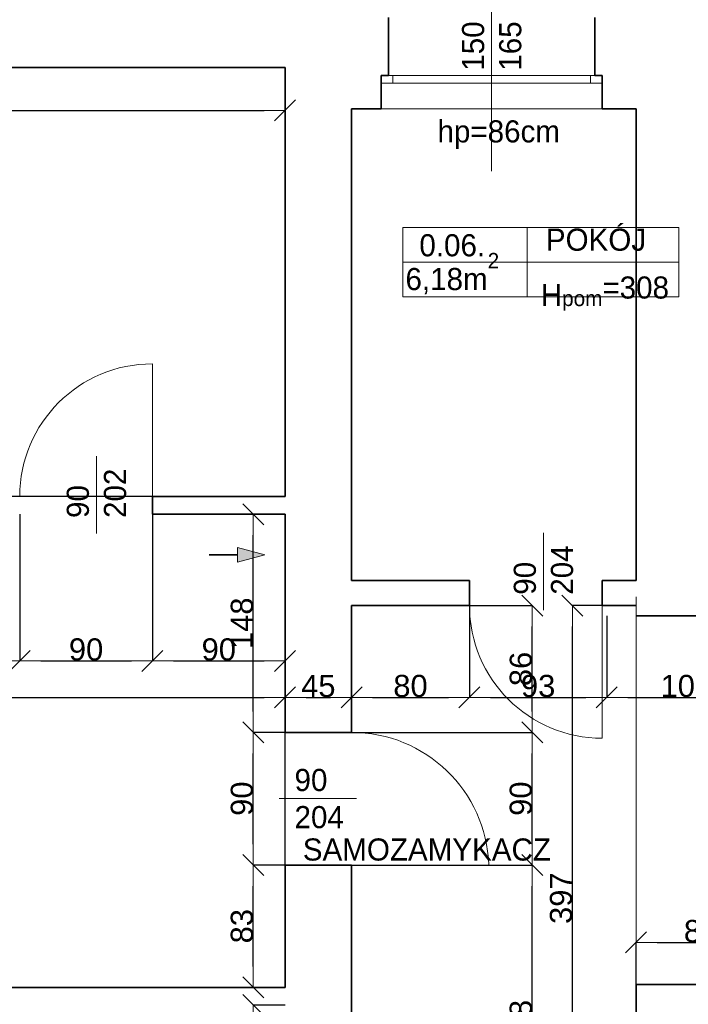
# Model space of a CAD drawing. Header units: metres. Extents: x 7506757 to 756746378, y 5735207 to 582114514.
# Tile 119 of 256: x 7686605 to 7691138, y 5830479 to 5837159. Entities that reach past the tile are written whole.
import ezdxf

# ---------------------------------------------------------------- set-up
doc = ezdxf.new("R2010")
doc.units = ezdxf.units.M
doc.header["$MEASUREMENT"] = 0
doc.header["$PDMODE"] = 2
doc.layers.get('0').update_dxf_attribs({"color": 250, "linetype": 'CONTINUOUS', "lineweight": 100, "plot": 0})
doc.layers.get('Defpoints').update_dxf_attribs({"linetype": 'CONTINUOUS'})
for name, color, linetype, lineweight in [('2D - Ogolne46', 7, 'CONTINUOUS', 18), ('7 - linia widok1', 7, 'CONTINUOUS', 13), ('M_OCIANA1', 7, 'CONTINUOUS', 13), ('M_OCIANA6', 5, 'CONTINUOUS', 35), ('M_OPISY141', 7, 'CONTINUOUS', 0), ('m_umeblowanie1', 7, 'CONTINUOUS', 13), ('opis1', 7, 'CONTINUOUS', 13), ('WYMIARY', 8, 'CONTINUOUS', 13)]:
    doc.layers.add(name, color=color, linetype=linetype, lineweight=lineweight)
doc.layers.add('M_OCIANA', color=7, linetype='CONTINUOUS')
doc.layers.add('PWYMIAR', color=7, linetype='CONTINUOUS')
doc.styles.add('GENERATED_STYLE_1', font='arial.ttf')
doc.styles.add('GENERATED_STYLE_2', font='txt')
doc.dimstyles.new('GENERATED_STYLE__1', dxfattribs={"dimtxt": 150, "dimasz": 142.5, "dimexe": 0.18, "dimexo": 0, "dimgap": 0.09, "dimtad": 1, "dimdec": 0, "dimlfac": 0.1, "dimzin": 0, "dimdsep": 46, "dimtxsty": 'GENERATED_STYLE_1', "dimblk": 'ARROWHEAD_6', "dimblk1": 'ARROWHEAD_6', "dimblk2": 'ARROWHEAD_6', "dimcen": 0.09, "dimclrd": 251, "dimclre": 251, "dimclrt": 7, "dimazin": 0, "dimtfac": 1, "dimtdec": 4, "dimtmove": 0, "dimatfit": 3, "dimfxl": 0, "dimtolj": 1, "dimtzin": 0, "dimarcsym": 0})
doc.dimstyles.new('GENERATED_STYLE__2', dxfattribs={"dimtxt": 150, "dimasz": 142.5, "dimexe": 0.18, "dimexo": 0, "dimgap": 0.09, "dimtad": 1, "dimtih": 1, "dimtoh": 1, "dimdec": 0, "dimlfac": 0.1, "dimzin": 0, "dimdsep": 46, "dimtxsty": 'GENERATED_STYLE_1', "dimblk": 'ARROWHEAD_6', "dimblk1": 'ARROWHEAD_6', "dimblk2": 'ARROWHEAD_6', "dimcen": 0.09, "dimclrd": 251, "dimclre": 251, "dimclrt": 7, "dimazin": 0, "dimtfac": 1, "dimtdec": 4, "dimtmove": 0, "dimatfit": 3, "dimfxl": 0, "dimtolj": 1, "dimtzin": 0, "dimarcsym": 0})
doc.dimstyles.new('GENERATED_STYLE__3', dxfattribs={"dimtxt": 150, "dimasz": 142.5, "dimexe": 0.18, "dimexo": 0, "dimgap": 0.09, "dimtad": 1, "dimdec": 0, "dimlfac": 0.1, "dimzin": 0, "dimdsep": 46, "dimtxsty": 'GENERATED_STYLE_1', "dimblk": 'ARROWHEAD_6', "dimblk1": 'ARROWHEAD_6', "dimblk2": 'ARROWHEAD_6', "dimcen": 0.09, "dimclrd": 251, "dimclre": 251, "dimclrt": 7, "dimazin": 0, "dimtfac": 1, "dimtdec": 4, "dimtmove": 2, "dimatfit": 3, "dimfxl": 0, "dimtolj": 1, "dimtzin": 0, "dimarcsym": 0})
doc.dimstyles.new('GENERATED_STYLE__4', dxfattribs={"dimtxt": 150, "dimasz": 142.5, "dimexe": 0.18, "dimexo": 0, "dimgap": 0.09, "dimtad": 1, "dimtih": 1, "dimtoh": 1, "dimdec": 0, "dimlfac": 0.1, "dimzin": 0, "dimdsep": 46, "dimtxsty": 'GENERATED_STYLE_1', "dimblk": 'ARROWHEAD_6', "dimblk1": 'ARROWHEAD_6', "dimblk2": 'ARROWHEAD_6', "dimcen": 0.09, "dimclrd": 251, "dimclre": 251, "dimclrt": 7, "dimazin": 0, "dimtfac": 1, "dimtdec": 4, "dimtmove": 2, "dimatfit": 3, "dimfxl": 0, "dimtolj": 1, "dimtzin": 0, "dimarcsym": 0})

# ---------------------------------------------------------------- blocks, each defined once
blk = doc.blocks.new('Linia_52', base_point=(590709.2, 282549.6))
at = {"layer": 'M_OCIANA1', "linetype": 'Continuous'}
blk.add_hatch(color=256, dxfattribs=at).paths.add_polyline_path([(591087.9, 282549.6), (590901.3, 282499.6), (590901.3, 282599.6)], flags=0)
for p, q in [((591087.9, 282549.6), (590901.3, 282599.6)), ((590901.3, 282499.6), (590901.3, 282599.6)), ((591087.9, 282549.6), (590901.3, 282499.6))]:
    blk.add_line(p, q, dxfattribs=at)
at = {"layer": 'M_OCIANA6', "linetype": 'Continuous'}
blk.add_line((590709.2, 282549.6), (590901.3, 282549.6), dxfattribs=at)
blk = doc.blocks.new('ARROWHEAD_6')
at = {"color": 0, "linetype": 'Continuous', "lineweight": 0}
for p, q in [((-0.5, -0.5), (0.5, 0.5)), ((0, 0), (-1, 0))]:
    blk.add_line(p, q, dxfattribs=at)
blk = doc.blocks.new('*D5767')
at = {"layer": 'Defpoints', "color": 0, "linetype": 'Continuous', "transparency": 16777216}
for p in [(7683294.6, 5836834), (7688404.6, 5836834), (7688404.6, 5836543.1)]:
    blk.add_point(p, dxfattribs=at)
at = {"layer": 'PWYMIAR', "color": 251, "linetype": 'Continuous', "lineweight": -2, "transparency": 16777216}
for p, q in [((7683294.6, 5836834), (7683294.6, 5836543)), ((7688404.6, 5836834), (7688404.6, 5836543)), ((7683437.1, 5836543.1), (7688262.1, 5836543.1))]:
    blk.add_line(p, q, dxfattribs=at)
at = {"layer": 'PWYMIAR', "color": 251, "linetype": 'Continuous', "lineweight": -2, "transparency": 16777216, "xscale": 142.5, "yscale": 142.5, "zscale": 142.5, "rotation": 180}
blk.add_blockref('ARROWHEAD_6', (7683294.6, 5836543.1), dxfattribs=at)
at = {"layer": 'PWYMIAR', "color": 251, "linetype": 'Continuous', "lineweight": -2, "transparency": 16777216, "xscale": 142.5, "yscale": 142.5, "zscale": 142.5}
blk.add_blockref('ARROWHEAD_6', (7688404.6, 5836543.1), dxfattribs=at)
at = {"layer": 'PWYMIAR', "color": 7, "linetype": 'Continuous', "lineweight": 13, "transparency": 16777216, "insert": (7685849.6, 5836619.8), "char_height": 150, "attachment_point": 5, "style": 'GENERATED_STYLE_1'}
blk.add_mtext('\\A1;511', dxfattribs=at)
blk = doc.blocks.new('*D5780')
at = {"layer": 'Defpoints', "color": 0, "linetype": 'Continuous', "transparency": 16777216}
for p in [(7684235.8, 5836834), (7688404.6, 5836834), (7688404.6, 5833924)]:
    blk.add_point(p, dxfattribs=at)
at = {"layer": 'PWYMIAR', "color": 251, "linetype": 'Continuous', "lineweight": -2, "transparency": 16777216}
for p, q in [((7688404.6, 5836834), (7684235.6, 5836834)), ((7684235.8, 5834066.5), (7684235.8, 5836691.5)), ((7688404.6, 5833924), (7684235.6, 5833924))]:
    blk.add_line(p, q, dxfattribs=at)
at = {"layer": 'PWYMIAR', "color": 251, "linetype": 'Continuous', "lineweight": -2, "transparency": 16777216, "xscale": 142.5, "yscale": 142.5, "zscale": 142.5}
for p, rotation in [((7684235.8, 5836834), 90), ((7684235.8, 5833924), 270)]:
    blk.add_blockref('ARROWHEAD_6', p, dxfattribs=dict(at, rotation=rotation))
at = {"layer": 'PWYMIAR', "color": 7, "linetype": 'Continuous', "lineweight": 13, "transparency": 16777216, "insert": (7684159.1, 5835379), "char_height": 150, "attachment_point": 5, "rotation": 90, "style": 'GENERATED_STYLE_1'}
blk.add_mtext('\\A1;291', dxfattribs=at)
blk = doc.blocks.new('*D5781')
at = {"layer": 'Defpoints', "color": 0, "linetype": 'Continuous', "transparency": 16777216}
for p in [(7688188.5, 5831424), (7688404.6, 5831424), (7688404.6, 5830594)]:
    blk.add_point(p, dxfattribs=at)
at = {"layer": 'PWYMIAR', "color": 251, "linetype": 'Continuous', "lineweight": -2, "transparency": 16777216}
for p, q in [((7688404.6, 5831424), (7688188.3, 5831424)), ((7688188.5, 5830736.5), (7688188.5, 5831281.5)), ((7688404.6, 5830594), (7688188.3, 5830594))]:
    blk.add_line(p, q, dxfattribs=at)
at = {"layer": 'PWYMIAR', "color": 251, "linetype": 'Continuous', "lineweight": -2, "transparency": 16777216, "xscale": 142.5, "yscale": 142.5, "zscale": 142.5}
for p, rotation in [((7688188.5, 5831424), 90), ((7688188.5, 5830594), 270)]:
    blk.add_blockref('ARROWHEAD_6', p, dxfattribs=dict(at, rotation=rotation))
at = {"layer": 'PWYMIAR', "color": 7, "linetype": 'Continuous', "lineweight": 13, "transparency": 16777216, "insert": (7688111.7, 5831009), "char_height": 150, "attachment_point": 5, "rotation": 90, "style": 'GENERATED_STYLE_1'}
blk.add_mtext('\\A1;83', dxfattribs=at)
blk = doc.blocks.new('*D5782')
at = {"layer": 'Defpoints', "color": 0, "linetype": 'Continuous', "transparency": 16777216}
for p in [(7688188.5, 5832324), (7688404.6, 5832324), (7688404.6, 5831424)]:
    blk.add_point(p, dxfattribs=at)
at = {"layer": 'PWYMIAR', "color": 251, "linetype": 'Continuous', "lineweight": -2, "transparency": 16777216}
for p, q in [((7688404.6, 5832324), (7688188.3, 5832324)), ((7688188.5, 5831566.5), (7688188.5, 5832181.5)), ((7688404.6, 5831424), (7688188.3, 5831424))]:
    blk.add_line(p, q, dxfattribs=at)
at = {"layer": 'PWYMIAR', "color": 251, "linetype": 'Continuous', "lineweight": -2, "transparency": 16777216, "xscale": 142.5, "yscale": 142.5, "zscale": 142.5}
for p, rotation in [((7688188.5, 5832324), 90), ((7688188.5, 5831424), 270)]:
    blk.add_blockref('ARROWHEAD_6', p, dxfattribs=dict(at, rotation=rotation))
at = {"layer": 'PWYMIAR', "color": 7, "linetype": 'Continuous', "lineweight": 13, "transparency": 16777216, "insert": (7688111.8, 5831874), "char_height": 150, "attachment_point": 5, "rotation": 90, "style": 'GENERATED_STYLE_1'}
blk.add_mtext('\\A1;90', dxfattribs=at)
blk = doc.blocks.new('*D5783')
at = {"layer": 'Defpoints', "color": 0, "linetype": 'Continuous', "transparency": 16777216}
for p in [(7688188.5, 5833804), (7688404.6, 5833804), (7688404.6, 5832324)]:
    blk.add_point(p, dxfattribs=at)
at = {"layer": 'PWYMIAR', "color": 251, "linetype": 'Continuous', "lineweight": -2, "transparency": 16777216}
for p, q in [((7688404.6, 5833804), (7688188.3, 5833804)), ((7688188.5, 5832466.5), (7688188.5, 5833661.5)), ((7688404.6, 5832324), (7688188.3, 5832324))]:
    blk.add_line(p, q, dxfattribs=at)
at = {"layer": 'PWYMIAR', "color": 251, "linetype": 'Continuous', "lineweight": -2, "transparency": 16777216, "xscale": 142.5, "yscale": 142.5, "zscale": 142.5}
for p, rotation in [((7688188.5, 5833804), 90), ((7688188.5, 5832324), 270)]:
    blk.add_blockref('ARROWHEAD_6', p, dxfattribs=dict(at, rotation=rotation))
at = {"layer": 'PWYMIAR', "color": 7, "linetype": 'Continuous', "lineweight": 13, "transparency": 16777216, "insert": (7688111.8, 5833064), "char_height": 150, "attachment_point": 5, "rotation": 90, "style": 'GENERATED_STYLE_1'}
blk.add_mtext('\\A1;148', dxfattribs=at)
blk = doc.blocks.new('*D5786')
at = {"layer": 'Defpoints', "color": 0, "linetype": 'Continuous', "transparency": 16777216}
for p in [(7688188.5, 5830474), (7688404.6, 5830474), (7688404.6, 5829244)]:
    blk.add_point(p, dxfattribs=at)
at = {"layer": 'PWYMIAR', "color": 251, "linetype": 'Continuous', "lineweight": -2, "transparency": 16777216}
for p, q in [((7688404.6, 5830474), (7688188.3, 5830474)), ((7688188.5, 5829386.5), (7688188.5, 5830331.5)), ((7688404.6, 5829244), (7688188.3, 5829244))]:
    blk.add_line(p, q, dxfattribs=at)
at = {"layer": 'PWYMIAR', "color": 251, "linetype": 'Continuous', "lineweight": -2, "transparency": 16777216, "xscale": 142.5, "yscale": 142.5, "zscale": 142.5}
for p, rotation in [((7688188.5, 5830474), 90), ((7688188.5, 5829244), 270)]:
    blk.add_blockref('ARROWHEAD_6', p, dxfattribs=dict(at, rotation=rotation))
at = {"layer": 'PWYMIAR', "color": 7, "linetype": 'Continuous', "lineweight": 13, "transparency": 16777216, "insert": (7688111.7, 5829859), "char_height": 150, "attachment_point": 5, "rotation": 90, "style": 'GENERATED_STYLE_1'}
blk.add_mtext('\\A1;123', dxfattribs=at)
blk = doc.blocks.new('*D5809')
at = {"layer": 'Defpoints', "color": 0, "linetype": 'Continuous', "transparency": 16777216}
for p in [(7688404.6, 5832561.2), (7683294.6, 5830594), (7688404.6, 5830594)]:
    blk.add_point(p, dxfattribs=at)
at = {"layer": 'PWYMIAR', "color": 251, "linetype": 'Continuous', "lineweight": -2, "transparency": 16777216}
for p, q in [((7683294.6, 5830594), (7683294.6, 5832561.4)), ((7683437.1, 5832561.2), (7688262.1, 5832561.2)), ((7688404.6, 5830594), (7688404.6, 5832561.4))]:
    blk.add_line(p, q, dxfattribs=at)
at = {"layer": 'PWYMIAR', "color": 251, "linetype": 'Continuous', "lineweight": -2, "transparency": 16777216, "xscale": 142.5, "yscale": 142.5, "zscale": 142.5, "rotation": 180}
blk.add_blockref('ARROWHEAD_6', (7683294.6, 5832561.2), dxfattribs=at)
at = {"layer": 'PWYMIAR', "color": 251, "linetype": 'Continuous', "lineweight": -2, "transparency": 16777216, "xscale": 142.5, "yscale": 142.5, "zscale": 142.5}
blk.add_blockref('ARROWHEAD_6', (7688404.6, 5832561.2), dxfattribs=at)
at = {"layer": 'PWYMIAR', "color": 7, "linetype": 'Continuous', "lineweight": 13, "transparency": 16777216, "insert": (7685849.6, 5832637.9), "char_height": 150, "attachment_point": 5, "style": 'GENERATED_STYLE_1'}
blk.add_mtext('\\A1;511', dxfattribs=at)
blk = doc.blocks.new('*D5810')
at = {"layer": 'Defpoints', "color": 0, "linetype": 'Continuous', "transparency": 16777216}
for p in [(7688854.6, 5833184), (7688854.6, 5832561.2), (7688404.6, 5830594)]:
    blk.add_point(p, dxfattribs=at)
at = {"layer": 'PWYMIAR', "color": 251, "linetype": 'Continuous', "lineweight": -2, "transparency": 16777216}
for p, q in [((7688854.6, 5833184), (7688854.6, 5832561)), ((7688404.6, 5830594), (7688404.6, 5832561.4)), ((7688547.1, 5832561.2), (7688712.1, 5832561.2))]:
    blk.add_line(p, q, dxfattribs=at)
at = {"layer": 'PWYMIAR', "color": 251, "linetype": 'Continuous', "lineweight": -2, "transparency": 16777216, "xscale": 142.5, "yscale": 142.5, "zscale": 142.5, "rotation": 180}
blk.add_blockref('ARROWHEAD_6', (7688404.6, 5832561.2), dxfattribs=at)
at = {"layer": 'PWYMIAR', "color": 251, "linetype": 'Continuous', "lineweight": -2, "transparency": 16777216, "xscale": 142.5, "yscale": 142.5, "zscale": 142.5}
blk.add_blockref('ARROWHEAD_6', (7688854.6, 5832561.2), dxfattribs=at)
at = {"layer": 'PWYMIAR', "color": 7, "linetype": 'Continuous', "lineweight": 13, "transparency": 16777216, "insert": (7688629.6, 5832637.6), "char_height": 150, "attachment_point": 5, "style": 'GENERATED_STYLE_1'}
blk.add_mtext('\\A1;45', dxfattribs=at)
blk = doc.blocks.new('*D5811')
at = {"layer": 'Defpoints', "color": 0, "linetype": 'Continuous', "transparency": 16777216}
for p in [(7688854.6, 5833184), (7689654.6, 5833184), (7689654.6, 5832561.2)]:
    blk.add_point(p, dxfattribs=at)
at = {"layer": 'PWYMIAR', "color": 251, "linetype": 'Continuous', "lineweight": -2, "transparency": 16777216}
for p, q in [((7688854.6, 5833184), (7688854.6, 5832561)), ((7689654.6, 5833184), (7689654.6, 5832561)), ((7688997.1, 5832561.2), (7689512.1, 5832561.2))]:
    blk.add_line(p, q, dxfattribs=at)
at = {"layer": 'PWYMIAR', "color": 251, "linetype": 'Continuous', "lineweight": -2, "transparency": 16777216, "xscale": 142.5, "yscale": 142.5, "zscale": 142.5, "rotation": 180}
blk.add_blockref('ARROWHEAD_6', (7688854.6, 5832561.2), dxfattribs=at)
at = {"layer": 'PWYMIAR', "color": 251, "linetype": 'Continuous', "lineweight": -2, "transparency": 16777216, "xscale": 142.5, "yscale": 142.5, "zscale": 142.5}
blk.add_blockref('ARROWHEAD_6', (7689654.6, 5832561.2), dxfattribs=at)
at = {"layer": 'PWYMIAR', "color": 7, "linetype": 'Continuous', "lineweight": 13, "transparency": 16777216, "insert": (7689254.6, 5832637.9), "char_height": 150, "attachment_point": 5, "style": 'GENERATED_STYLE_1'}
blk.add_mtext('\\A1;80', dxfattribs=at)
blk = doc.blocks.new('*D5812')
at = {"layer": 'Defpoints', "color": 0, "linetype": 'Continuous', "transparency": 16777216}
for p in [(7689654.6, 5833184), (7690585.4, 5833114), (7690585.4, 5832561.2)]:
    blk.add_point(p, dxfattribs=at)
at = {"layer": 'PWYMIAR', "color": 251, "linetype": 'Continuous', "lineweight": -2, "transparency": 16777216}
for p, q in [((7689654.6, 5833184), (7689654.6, 5832561)), ((7690585.4, 5833114), (7690585.4, 5832561)), ((7689797.1, 5832561.2), (7690442.9, 5832561.2))]:
    blk.add_line(p, q, dxfattribs=at)
at = {"layer": 'PWYMIAR', "color": 251, "linetype": 'Continuous', "lineweight": -2, "transparency": 16777216, "xscale": 142.5, "yscale": 142.5, "zscale": 142.5, "rotation": 180}
blk.add_blockref('ARROWHEAD_6', (7689654.6, 5832561.2), dxfattribs=at)
at = {"layer": 'PWYMIAR', "color": 251, "linetype": 'Continuous', "lineweight": -2, "transparency": 16777216, "xscale": 142.5, "yscale": 142.5, "zscale": 142.5}
blk.add_blockref('ARROWHEAD_6', (7690585.4, 5832561.2), dxfattribs=at)
at = {"layer": 'PWYMIAR', "color": 7, "linetype": 'Continuous', "lineweight": 13, "transparency": 16777216, "insert": (7690120, 5832637.9), "char_height": 150, "attachment_point": 5, "style": 'GENERATED_STYLE_1'}
blk.add_mtext('\\A1;93', dxfattribs=at)
blk = doc.blocks.new('*D5813')
at = {"layer": 'Defpoints', "color": 0, "linetype": 'Continuous', "transparency": 16777216}
for p in [(7690585.4, 5833114), (7691664.6, 5833113.4), (7691664.6, 5832561.2)]:
    blk.add_point(p, dxfattribs=at)
at = {"layer": 'PWYMIAR', "color": 251, "linetype": 'Continuous', "lineweight": -2, "transparency": 16777216}
for p, q in [((7690585.4, 5833114), (7690585.4, 5832561)), ((7691664.6, 5833113.4), (7691664.6, 5832561)), ((7690727.9, 5832561.2), (7691522.1, 5832561.2))]:
    blk.add_line(p, q, dxfattribs=at)
at = {"layer": 'PWYMIAR', "color": 251, "linetype": 'Continuous', "lineweight": -2, "transparency": 16777216, "xscale": 142.5, "yscale": 142.5, "zscale": 142.5, "rotation": 180}
blk.add_blockref('ARROWHEAD_6', (7690585.4, 5832561.2), dxfattribs=at)
at = {"layer": 'PWYMIAR', "color": 251, "linetype": 'Continuous', "lineweight": -2, "transparency": 16777216, "xscale": 142.5, "yscale": 142.5, "zscale": 142.5}
blk.add_blockref('ARROWHEAD_6', (7691664.6, 5832561.2), dxfattribs=at)
at = {"layer": 'PWYMIAR', "color": 7, "linetype": 'Continuous', "lineweight": 13, "transparency": 16777216, "insert": (7691125, 5832637.9), "char_height": 150, "attachment_point": 5, "style": 'GENERATED_STYLE_1'}
blk.add_mtext('\\A1;108', dxfattribs=at)
blk = doc.blocks.new('*D5878')
at = {"layer": 'Defpoints', "color": 0, "linetype": 'Continuous', "transparency": 16777216}
for p in [(7688854.6, 5831424), (7690079.9, 5831424), (7688854.6, 5829244)]:
    blk.add_point(p, dxfattribs=at)
at = {"layer": 'PWYMIAR', "color": 251, "linetype": 'Continuous', "lineweight": -2, "transparency": 16777216}
for p, q in [((7688854.6, 5831424), (7690080.1, 5831424)), ((7690079.9, 5829386.5), (7690079.9, 5831281.5)), ((7688854.6, 5829244), (7690080.1, 5829244))]:
    blk.add_line(p, q, dxfattribs=at)
at = {"layer": 'PWYMIAR', "color": 251, "linetype": 'Continuous', "lineweight": -2, "transparency": 16777216, "xscale": 142.5, "yscale": 142.5, "zscale": 142.5}
for p, rotation in [((7690079.9, 5831424), 90), ((7690079.9, 5829244), 270)]:
    blk.add_blockref('ARROWHEAD_6', p, dxfattribs=dict(at, rotation=rotation))
at = {"layer": 'PWYMIAR', "color": 7, "linetype": 'Continuous', "lineweight": 13, "transparency": 16777216, "insert": (7690003.2, 5830334), "char_height": 150, "attachment_point": 5, "rotation": 90, "style": 'GENERATED_STYLE_1'}
blk.add_mtext('\\A1;218', dxfattribs=at)
blk = doc.blocks.new('*D5879')
at = {"layer": 'Defpoints', "color": 0, "linetype": 'Continuous', "transparency": 16777216}
for p in [(7688854.6, 5832324), (7690079.9, 5832324), (7688854.6, 5831424)]:
    blk.add_point(p, dxfattribs=at)
at = {"layer": 'PWYMIAR', "color": 251, "linetype": 'Continuous', "lineweight": -2, "transparency": 16777216}
for p, q in [((7688854.6, 5832324), (7690080.1, 5832324)), ((7690079.9, 5831566.5), (7690079.9, 5832181.5)), ((7688854.6, 5831424), (7690080.1, 5831424))]:
    blk.add_line(p, q, dxfattribs=at)
at = {"layer": 'PWYMIAR', "color": 251, "linetype": 'Continuous', "lineweight": -2, "transparency": 16777216, "xscale": 142.5, "yscale": 142.5, "zscale": 142.5}
for p, rotation in [((7690079.9, 5832324), 90), ((7690079.9, 5831424), 270)]:
    blk.add_blockref('ARROWHEAD_6', p, dxfattribs=dict(at, rotation=rotation))
at = {"layer": 'PWYMIAR', "color": 7, "linetype": 'Continuous', "lineweight": 13, "transparency": 16777216, "insert": (7690003.2, 5831874), "char_height": 150, "attachment_point": 5, "rotation": 90, "style": 'GENERATED_STYLE_1'}
blk.add_mtext('\\A1;90', dxfattribs=at)
blk = doc.blocks.new('*D5880')
at = {"layer": 'Defpoints', "color": 0, "linetype": 'Continuous', "transparency": 16777216}
for p in [(7688854.6, 5833184), (7690079.9, 5833184), (7688854.6, 5832324)]:
    blk.add_point(p, dxfattribs=at)
at = {"layer": 'PWYMIAR', "color": 251, "linetype": 'Continuous', "lineweight": -2, "transparency": 16777216}
for p, q in [((7688854.6, 5833184), (7690080.1, 5833184)), ((7690079.9, 5832466.5), (7690079.9, 5833041.5)), ((7688854.6, 5832324), (7690080.1, 5832324))]:
    blk.add_line(p, q, dxfattribs=at)
at = {"layer": 'PWYMIAR', "color": 251, "linetype": 'Continuous', "lineweight": -2, "transparency": 16777216, "xscale": 142.5, "yscale": 142.5, "zscale": 142.5}
for p, rotation in [((7690079.9, 5833184), 90), ((7690079.9, 5832324), 270)]:
    blk.add_blockref('ARROWHEAD_6', p, dxfattribs=dict(at, rotation=rotation))
at = {"layer": 'PWYMIAR', "color": 7, "linetype": 'Continuous', "lineweight": 13, "transparency": 16777216, "insert": (7690003.2, 5832754), "char_height": 150, "attachment_point": 5, "rotation": 90, "style": 'GENERATED_STYLE_1'}
blk.add_mtext('\\A1;86', dxfattribs=at)
blk = doc.blocks.new('*D5885')
at = {"layer": 'Defpoints', "color": 0, "linetype": 'Continuous', "transparency": 16777216}
for p in [(7690352.4, 5833184), (7690554.6, 5833184), (7690784.6, 5829214)]:
    blk.add_point(p, dxfattribs=at)
at = {"layer": 'PWYMIAR', "color": 251, "linetype": 'Continuous', "lineweight": -2, "transparency": 16777216}
for p, q in [((7690554.6, 5833184), (7690352.2, 5833184)), ((7690352.4, 5829356.5), (7690352.4, 5833041.5)), ((7690784.6, 5829214), (7690352.2, 5829214))]:
    blk.add_line(p, q, dxfattribs=at)
at = {"layer": 'PWYMIAR', "color": 251, "linetype": 'Continuous', "lineweight": -2, "transparency": 16777216, "xscale": 142.5, "yscale": 142.5, "zscale": 142.5}
for p, rotation in [((7690352.4, 5833184), 90), ((7690352.4, 5829214), 270)]:
    blk.add_blockref('ARROWHEAD_6', p, dxfattribs=dict(at, rotation=rotation))
at = {"layer": 'PWYMIAR', "color": 7, "linetype": 'Continuous', "lineweight": 13, "transparency": 16777216, "insert": (7690275.7, 5831199), "char_height": 150, "attachment_point": 5, "rotation": 90, "style": 'GENERATED_STYLE_1'}
blk.add_mtext('\\A1;397', dxfattribs=at)
blk = doc.blocks.new('*D5927')
at = {"layer": 'Defpoints', "color": 0, "linetype": 'Continuous', "transparency": 16777216}
for p in [(7683294.6, 5833804), (7686604.6, 5833804), (7686604.6, 5832808.9)]:
    blk.add_point(p, dxfattribs=at)
at = {"layer": 'PWYMIAR', "color": 251, "linetype": 'Continuous', "lineweight": -2, "transparency": 16777216}
for p, q in [((7683294.6, 5833804), (7683294.6, 5832808.8)), ((7686604.6, 5833804), (7686604.6, 5832808.8)), ((7683437.1, 5832808.9), (7686462.1, 5832808.9))]:
    blk.add_line(p, q, dxfattribs=at)
at = {"layer": 'PWYMIAR', "color": 251, "linetype": 'Continuous', "lineweight": -2, "transparency": 16777216, "xscale": 142.5, "yscale": 142.5, "zscale": 142.5, "rotation": 180}
blk.add_blockref('ARROWHEAD_6', (7683294.6, 5832808.9), dxfattribs=at)
at = {"layer": 'PWYMIAR', "color": 251, "linetype": 'Continuous', "lineweight": -2, "transparency": 16777216, "xscale": 142.5, "yscale": 142.5, "zscale": 142.5}
blk.add_blockref('ARROWHEAD_6', (7686604.6, 5832808.9), dxfattribs=at)
at = {"layer": 'PWYMIAR', "color": 7, "linetype": 'Continuous', "lineweight": 13, "transparency": 16777216, "insert": (7684949.6, 5832885.7), "char_height": 150, "attachment_point": 5, "style": 'GENERATED_STYLE_1'}
blk.add_mtext('\\A1;331', dxfattribs=at)
blk = doc.blocks.new('*D5928')
at = {"layer": 'Defpoints', "color": 0, "linetype": 'Continuous', "transparency": 16777216}
for p in [(7686604.6, 5833804), (7687504.6, 5833804), (7687504.6, 5832808.9)]:
    blk.add_point(p, dxfattribs=at)
at = {"layer": 'PWYMIAR', "color": 251, "linetype": 'Continuous', "lineweight": -2, "transparency": 16777216}
for p, q in [((7686604.6, 5833804), (7686604.6, 5832808.8)), ((7687504.6, 5833804), (7687504.6, 5832808.8)), ((7686747.1, 5832808.9), (7687362.1, 5832808.9))]:
    blk.add_line(p, q, dxfattribs=at)
at = {"layer": 'PWYMIAR', "color": 251, "linetype": 'Continuous', "lineweight": -2, "transparency": 16777216, "xscale": 142.5, "yscale": 142.5, "zscale": 142.5, "rotation": 180}
blk.add_blockref('ARROWHEAD_6', (7686604.6, 5832808.9), dxfattribs=at)
at = {"layer": 'PWYMIAR', "color": 251, "linetype": 'Continuous', "lineweight": -2, "transparency": 16777216, "xscale": 142.5, "yscale": 142.5, "zscale": 142.5}
blk.add_blockref('ARROWHEAD_6', (7687504.6, 5832808.9), dxfattribs=at)
at = {"layer": 'PWYMIAR', "color": 7, "linetype": 'Continuous', "lineweight": 13, "transparency": 16777216, "insert": (7687054.6, 5832885.6), "char_height": 150, "attachment_point": 5, "style": 'GENERATED_STYLE_1'}
blk.add_mtext('\\A1;90', dxfattribs=at)
blk = doc.blocks.new('*D5929')
at = {"layer": 'Defpoints', "color": 0, "linetype": 'Continuous', "transparency": 16777216}
for p in [(7687504.6, 5833804), (7688404.6, 5833804), (7688404.6, 5832808.9)]:
    blk.add_point(p, dxfattribs=at)
at = {"layer": 'PWYMIAR', "color": 251, "linetype": 'Continuous', "lineweight": -2, "transparency": 16777216}
for p, q in [((7687504.6, 5833804), (7687504.6, 5832808.8)), ((7688404.6, 5833804), (7688404.6, 5832808.8)), ((7687647.1, 5832808.9), (7688262.1, 5832808.9))]:
    blk.add_line(p, q, dxfattribs=at)
at = {"layer": 'PWYMIAR', "color": 251, "linetype": 'Continuous', "lineweight": -2, "transparency": 16777216, "xscale": 142.5, "yscale": 142.5, "zscale": 142.5, "rotation": 180}
blk.add_blockref('ARROWHEAD_6', (7687504.6, 5832808.9), dxfattribs=at)
at = {"layer": 'PWYMIAR', "color": 251, "linetype": 'Continuous', "lineweight": -2, "transparency": 16777216, "xscale": 142.5, "yscale": 142.5, "zscale": 142.5}
blk.add_blockref('ARROWHEAD_6', (7688404.6, 5832808.9), dxfattribs=at)
at = {"layer": 'PWYMIAR', "color": 7, "linetype": 'Continuous', "lineweight": 13, "transparency": 16777216, "insert": (7687954.6, 5832885.6), "char_height": 150, "attachment_point": 5, "style": 'GENERATED_STYLE_1'}
blk.add_mtext('\\A1;90', dxfattribs=at)
blk = doc.blocks.new('*D5953')
at = {"layer": 'Defpoints', "color": 0, "linetype": 'Continuous', "transparency": 16777216}
for p in [(7691664.6, 5830898.4), (7690784.6, 5830614), (7691664.6, 5830614)]:
    blk.add_point(p, dxfattribs=at)
at = {"layer": 'PWYMIAR', "color": 251, "linetype": 'Continuous', "lineweight": -2, "transparency": 16777216}
for p, q in [((7690784.6, 5830614), (7690784.6, 5830898.6)), ((7690927.1, 5830898.4), (7691522.1, 5830898.4)), ((7691664.6, 5830614), (7691664.6, 5830898.6))]:
    blk.add_line(p, q, dxfattribs=at)
at = {"layer": 'PWYMIAR', "color": 251, "linetype": 'Continuous', "lineweight": -2, "transparency": 16777216, "xscale": 142.5, "yscale": 142.5, "zscale": 142.5, "rotation": 180}
blk.add_blockref('ARROWHEAD_6', (7690784.6, 5830898.4), dxfattribs=at)
at = {"layer": 'PWYMIAR', "color": 251, "linetype": 'Continuous', "lineweight": -2, "transparency": 16777216, "xscale": 142.5, "yscale": 142.5, "zscale": 142.5}
blk.add_blockref('ARROWHEAD_6', (7691664.6, 5830898.4), dxfattribs=at)
at = {"layer": 'PWYMIAR', "color": 7, "linetype": 'Continuous', "lineweight": 13, "transparency": 16777216, "insert": (7691224.6, 5830975.1), "char_height": 150, "attachment_point": 5, "style": 'GENERATED_STYLE_1'}
blk.add_mtext('\\A1;88', dxfattribs=at)

msp = doc.modelspace()

# ---------------------------------------------------------------- linework, layer by layer
at = {"layer": '7 - linia widok1', "linetype": 'Continuous'}
for p, q in [((7687124.6, 5834198.4), (7687124.6, 5833673.9)), ((7690155.6, 5833677.4), (7690155.6, 5833153)), ((7688888.2, 5831875), (7688363.7, 5831875))]:
    msp.add_line(p, q, dxfattribs=at)
at = {"layer": 'M_OCIANA6', "linetype": 'Continuous'}
for p, q in [((7689104.6, 5837174), (7689104.6, 5836779)), ((7690504.6, 5837174), (7690504.6, 5836779)), ((7683294.6, 5836834), (7688404.6, 5836834)), ((7688404.6, 5836834), (7688404.6, 5836554)), ((7688404.6, 5833924), (7688404.6, 5836834)), ((7689054.6, 5836554), (7689054.6, 5836779)), ((7689104.6, 5836779), (7689054.6, 5836779)), ((7690504.6, 5836779), (7690554.6, 5836779)), ((7690554.6, 5836554), (7690554.6, 5836779)), ((7690554.6, 5836554), (7690554.6, 5836779)), ((7688854.6, 5833354), (7688854.6, 5836554)), ((7688854.6, 5836554), (7689054.6, 5836554)), ((7690554.6, 5836554), (7690784.6, 5836554)), ((7690784.6, 5833354), (7690784.6, 5836554)), ((7688404.6, 5833924), (7687504.6, 5833924)), ((7687504.6, 5833804), (7687504.6, 5833924)), ((7688404.6, 5833804), (7687504.6, 5833804)), ((7688404.6, 5832324), (7688404.6, 5833804)), ((7688854.6, 5833354), (7689654.6, 5833354)), ((7689654.6, 5833184), (7689654.6, 5833354)), ((7690554.6, 5833184), (7690554.6, 5833354)), ((7690554.6, 5833354), (7690784.6, 5833354)), ((7688854.6, 5832324), (7688854.6, 5833184)), ((7688854.6, 5833184), (7689654.6, 5833184)), ((7690554.6, 5833184), (7690784.6, 5833183.4)), ((7690784.6, 5833113.4), (7691664.6, 5833113.4)), ((7688404.6, 5832324), (7688854.6, 5832324)), ((7688404.6, 5831424), (7688854.6, 5831424)), ((7688404.6, 5830594), (7688404.6, 5831424)), ((7688854.6, 5829244), (7688854.6, 5831424)), ((7688404.6, 5830594), (7683294.6, 5830594)), ((7690784.6, 5830614), (7691664.6, 5830614)), ((7690784.6, 5829214), (7690784.6, 5830614))]:
    msp.add_line(p, q, dxfattribs=at)
at = {"layer": 'M_OPISY141', "linetype": 'Continuous'}
for p, q in [((7689804.6, 5837507.9), (7689804.6, 5836131.8)), ((7689202.2, 5835749.6), (7691073.3, 5835749.6)), ((7689202.2, 5835278.4), (7689202.2, 5835749.6)), ((7690046.8, 5835749.6), (7690046.8, 5835278.4)), ((7691073.3, 5835749.6), (7691073.3, 5835278.4)), ((7689202.2, 5835514), (7691073.3, 5835514)), ((7691073.3, 5835278.4), (7689202.2, 5835278.4))]:
    msp.add_line(p, q, dxfattribs=at)
at = {"layer": 'm_umeblowanie1', "linetype": 'Continuous'}
for p, q in [((7689054.6, 5836779), (7690504.6, 5836779)), ((7689134.6, 5836779), (7689134.6, 5836729)), ((7690474.6, 5836779), (7690474.6, 5836729)), ((7689054.6, 5836729), (7690554.6, 5836729)), ((7689054.6, 5836554), (7690554.6, 5836554)), ((7687504.6, 5833924), (7687504.6, 5834824)), ((7690554.6, 5833184), (7690554.6, 5832284)), ((7688854.6, 5831424), (7689785.3, 5831424))]:
    msp.add_line(p, q, dxfattribs=at)
at = {"layer": 'm_umeblowanie1'}
msp.add_line((7690784.6, 5833243.4), (7690784.6, 5830614), dxfattribs=at)
at = {"layer": 'm_umeblowanie1', "linetype": 'Continuous'}
for centre, radius, start, end in [((7687504.6, 5833924), 900, 90, 179.91423), ((7690554.6, 5833184), 900, 180, 270), ((7688854.6, 5831392.8), 931.2, 1.91819, 90)]:
    msp.add_arc(centre, radius, start, end, dxfattribs=at)

# ---------------------------------------------------------------- block references
at = {"layer": 'M_OCIANA', "color": 5, "linetype": 'Continuous', "lineweight": 35}
msp.add_blockref('Linia_52', (7687889, 5833528.7), dxfattribs=at)

# ---------------------------------------------------------------- texts
at = {"layer": '2D - Ogolne46', "linetype": 'Continuous', "insert": (7689220.4, 5835296.4), "char_height": 150, "attachment_point": 7, "style": 'GENERATED_STYLE_2'}
msp.add_mtext('{6,18m\\A1{\\H0.7x;\\S2^  ;}}', dxfattribs=at)
at = {"layer": 'opis1', "linetype": 'Continuous', "char_height": 150, "attachment_point": 1, "rotation": 90, "line_spacing_factor": 1.007581, "style": 'GENERATED_STYLE_2'}
for s, insert, width in [('{150\\P165}', (7689603.8, 5836812.5), 349.992), ('{90\\P202}', (7686923.8, 5833778.4), 563.056), ('{90\\P204}', (7689954.8, 5833257.5), 563.056)]:
    msp.add_mtext(s, dxfattribs=dict(at, insert=insert, width=width))
at = {"layer": 'opis1', "linetype": 'Continuous', "char_height": 150, "style": 'GENERATED_STYLE_2'}
for s, insert, attachment_point in [('{hp=86cm}', (7690268.2, 5836475.9), 3), ('{POKÓJ}', (7690172.4, 5835741.2), 1), ('{0.06.}', (7689314.7, 5835703.3), 1), ('{H\\A1{\\H0.7x;\\S ^ pom;}=308}', (7690137.8, 5835467.7), 1)]:
    msp.add_mtext(s, dxfattribs=dict(at, insert=insert, attachment_point=attachment_point))
at = {"layer": 'opis1', "linetype": 'Continuous', "insert": (7688468.2, 5832075.8), "char_height": 150, "width": 563.056, "attachment_point": 1, "line_spacing_factor": 1.007581, "style": 'GENERATED_STYLE_2'}
msp.add_mtext('{90\\P204}', dxfattribs=at)
at = {"layer": 'WYMIARY', "color": 11, "linetype": 'ByBlock', "lineweight": 18, "true_color": 0xf57f8e, "insert": (7688524.2, 5831604.2), "char_height": 150, "attachment_point": 1, "style": 'GENERATED_STYLE_2'}
msp.add_mtext('SAMOZAMYKACZ', dxfattribs=at)

# ---------------------------------------------------------------- dimensions: what is measured, and where the dimension line sits
at = {"layer": 'PWYMIAR', "color": 251, "linetype": 'Continuous', "lineweight": 13}
for base, p1, p2, dimstyle, picture, middle in [((7684235.8, 5836834), (7688404.6, 5833924), (7688404.6, 5836834), 'GENERATED_STYLE__1', '*D5780', (7684159.1, 5835379)), ((7688188.5, 5833804), (7688404.6, 5832324), (7688404.6, 5833804), 'GENERATED_STYLE__3', '*D5783', (7688111.8, 5833064)), ((7690079.9, 5833184), (7688854.6, 5832324), (7688854.6, 5833184), 'GENERATED_STYLE__3', '*D5880', (7690003.2, 5832754)), ((7690352.4, 5833184), (7690784.6, 5829214), (7690554.6, 5833184), 'GENERATED_STYLE__1', '*D5885', (7690275.7, 5831199)), ((7688188.5, 5832324), (7688404.6, 5831424), (7688404.6, 5832324), 'GENERATED_STYLE__1', '*D5782', (7688111.8, 5831874)), ((7690079.9, 5832324), (7688854.6, 5831424), (7688854.6, 5832324), 'GENERATED_STYLE__1', '*D5879', (7690003.2, 5831874)), ((7688188.5, 5831424), (7688404.6, 5830594), (7688404.6, 5831424), 'GENERATED_STYLE__1', '*D5781', (7688111.7, 5831009)), ((7690079.9, 5831424), (7688854.6, 5829244), (7688854.6, 5831424), 'GENERATED_STYLE__1', '*D5878', (7690003.2, 5830334)), ((7688188.5, 5830474), (7688404.6, 5829244), (7688404.6, 5830474), 'GENERATED_STYLE__1', '*D5786', (7688111.7, 5829859))]:
    dim = msp.add_linear_dim(base=base, p1=p1, p2=p2, angle=90, dimstyle=dimstyle, dxfattribs=at)
    dim.commit()
    dim.dimension.update_dxf_attribs({"geometry": picture, "text_midpoint": middle})
for base, p1, p2, dimstyle, picture, middle in [((7688404.6, 5836543.1), (7683294.6, 5836834), (7688404.6, 5836834), 'GENERATED_STYLE__2', '*D5767', (7685849.6, 5836619.8)), ((7686604.6, 5832808.9), (7683294.6, 5833804), (7686604.6, 5833804), 'GENERATED_STYLE__2', '*D5927', (7684949.6, 5832885.7)), ((7687504.6, 5832808.9), (7686604.6, 5833804), (7687504.6, 5833804), 'GENERATED_STYLE__2', '*D5928', (7687054.6, 5832885.6)), ((7688404.6, 5832808.9), (7687504.6, 5833804), (7688404.6, 5833804), 'GENERATED_STYLE__2', '*D5929', (7687954.6, 5832885.6)), ((7688854.6, 5832561.2), (7688404.6, 5830594), (7688854.6, 5833184), 'GENERATED_STYLE__2', '*D5810', (7688629.6, 5832637.6)), ((7689654.6, 5832561.2), (7688854.6, 5833184), (7689654.6, 5833184), 'GENERATED_STYLE__2', '*D5811', (7689254.6, 5832637.9)), ((7690585.4, 5832561.2), (7689654.6, 5833184), (7690585.4, 5833114), 'GENERATED_STYLE__4', '*D5812', (7690120, 5832637.9)), ((7691664.6, 5832561.2), (7690585.4, 5833114), (7691664.6, 5833113.4), 'GENERATED_STYLE__2', '*D5813', (7691125, 5832637.9)), ((7688404.6, 5832561.2), (7683294.6, 5830594), (7688404.6, 5830594), 'GENERATED_STYLE__2', '*D5809', (7685849.6, 5832637.9)), ((7691664.6, 5830898.4), (7690784.6, 5830614), (7691664.6, 5830614), 'GENERATED_STYLE__2', '*D5953', (7691224.6, 5830975.1))]:
    dim = msp.add_linear_dim(base=base, p1=p1, p2=p2, dimstyle=dimstyle, dxfattribs=at)
    dim.commit()
    dim.dimension.update_dxf_attribs({"geometry": picture, "text_midpoint": middle})

doc.saveas('drawing.dxf')
